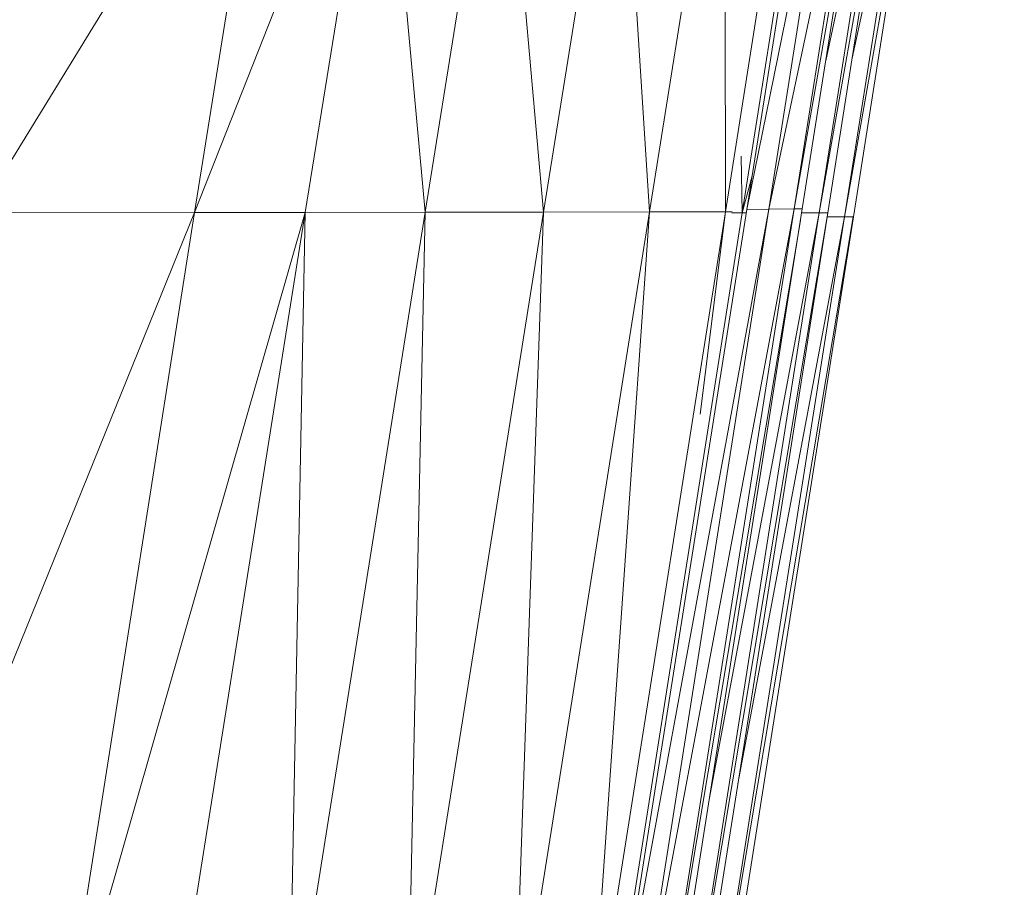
# Model space of a CAD drawing. Extents: x 180 to 9540, y 54 to 2910.
# Tile 53 of 82: x 7188 to 7207, y 975 to 992. Entities that reach past the tile are written whole.
import ezdxf
from ezdxf.xclip import XClip

# ---------------------------------------------------------------- set-up
doc = ezdxf.new("R2010")
doc.units = 0
doc.header["$MEASUREMENT"] = 0
doc.header["$XCLIPFRAME"] = 0
doc.layers.add('820-G Rysunki Obrazki', color=7, linetype='Continuous')

# ---------------------------------------------------------------- blocks, each defined once
blk = doc.blocks.new('Rysunek_2_2', base_point=(4248.051, 809.799))
at = {"color": 150, "linetype": 'Continuous', "lineweight": 13, "ltscale": 0.5}
for p, q in [((7204.15, 997.655), (7202.27, 988.453)), ((7203.724, 997.644), (7202.27, 988.453)), ((7204.635, 997.655), (7202.699, 988.463)), ((7204.15, 997.655), (7202.699, 988.463)), ((7204.635, 997.655), (7203.186, 988.464)), ((7193.064, 997.579), (7187.429, 988.391)), ((7191.597, 988.393), (7195.211, 997.581)), ((7191.597, 988.393), (7193.064, 997.579)), ((7195.211, 997.581), (7193.736, 988.395)), ((7196.053, 988.399), (7195.211, 997.581)), ((7197.528, 997.587), (7196.053, 988.399)), ((7198.34, 988.405), (7197.528, 997.587)), ((7199.81, 997.593), (7198.34, 988.405)), ((7199.81, 997.593), (7200.39, 988.41)), ((7201.852, 997.6), (7200.39, 988.41)), ((7201.859, 988.41), (7201.852, 997.6)), ((7201.859, 988.41), (7203.315, 997.601)), ((7203.639, 997.579), (7202.183, 988.388)), ((7204.774, 997.533), (7203.186, 988.464)), ((7205.287, 997.578), (7203.672, 988.387)), ((7205.122, 997.578), (7203.672, 988.387)), ((7203.798, 991.329), (7205.122, 997.578)), ((7205.778, 997.501), (7204.16, 988.31)), ((7205.61, 997.501), (7204.16, 988.31)), ((7204.31, 991.378), (7205.61, 997.501)), ((7202.183, 988.388), (7202.16, 989.485)), ((7202.373, 989.104), (7202.183, 988.388)), ((7184.875, 971.811), (7191.597, 988.393)), ((7187.429, 988.391), (7191.597, 988.393)), ((7193.736, 988.395), (7188.98, 971.813)), ((7188.98, 971.813), (7191.597, 988.393)), ((7193.736, 988.395), (7191.102, 971.814)), ((7193.736, 988.395), (7191.597, 988.393)), ((7196.053, 988.399), (7193.413, 971.818)), ((7193.413, 971.818), (7193.736, 988.395)), ((7196.053, 988.399), (7193.736, 988.395)), ((7198.34, 988.405), (7195.702, 971.822)), ((7195.702, 971.822), (7196.053, 988.399)), ((7198.34, 988.405), (7196.053, 988.399)), ((7200.39, 988.41), (7197.76, 971.826)), ((7198.34, 988.405), (7197.76, 971.826)), ((7198.34, 988.405), (7200.39, 988.41)), ((7199.237, 971.826), (7200.39, 988.41)), ((7199.237, 971.826), (7201.859, 988.41)), ((7202.183, 988.388), (7199.534, 971.64)), ((7199.65, 971.869), (7202.699, 988.463)), ((7202.27, 988.453), (7199.65, 971.869)), ((7200.081, 971.879), (7203.186, 988.464)), ((7200.081, 971.879), (7202.699, 988.463)), ((7201.859, 988.41), (7200.39, 988.41)), ((7203.186, 988.464), (7200.57, 971.879)), ((7203.838, 988.387), (7201.031, 971.637)), ((7203.672, 988.387), (7201.031, 971.637)), ((7201.37, 984.497), (7201.859, 988.41)), ((7201.551, 977.073), (7203.672, 988.387)), ((7201.988, 988.408), (7201.859, 988.41)), ((7203.345, 988.465), (7201.899, 979.295)), ((7202.183, 988.388), (7201.985, 988.388)), ((7202.26, 988.388), (7202.183, 988.388)), ((7202.699, 988.463), (7202.27, 988.453)), ((7203.839, 988.387), (7202.379, 979.125)), ((7203.186, 988.464), (7202.699, 988.463)), ((7203.186, 988.464), (7203.344, 988.464)), ((7203.334, 988.387), (7203.672, 988.387)), ((7203.838, 988.387), (7203.672, 988.387)), ((7200.57, 971.879), (7203.31, 988.243)), ((7204.16, 988.31), (7201.544, 971.726)), ((7204.329, 988.309), (7201.544, 971.726)), ((7202.099, 977.35), (7204.16, 988.31)), ((7204.332, 988.309), (7202.887, 979.139)), ((7203.827, 988.311), (7204.16, 988.31)), ((7204.329, 988.309), (7204.16, 988.31))]:
    blk.add_line(p, q, dxfattribs=at)
at = {"color": 150, "linetype": 'Continuous', "lineweight": 13, "ltscale": 0.5, "flags": 128}
for points in [[(7201.718, 971.724), (7202.887, 979.139), (7204.332, 988.309), (7204.98, 992.418), (7205.781, 997.501), (7206.08, 999.394), (7206.449, 1001.736), (7206.582, 1002.582), (7206.746, 1003.628), (7206.898, 1004.595), (7207.084, 1005.791), (7207.159, 1006.79), (7207.25, 1008.023), (7207.151, 1008.969), (7207.03, 1010.126), (7206.664, 1010.9), (7206.223, 1011.832)], [(7191.911, 912.716), (7194.166, 927.026), (7196.956, 944.726), (7198.853, 956.757), (7201.198, 971.637), (7202.379, 979.125), (7203.839, 988.387), (7204.486, 992.496), (7205.287, 997.578), (7205.586, 999.472), (7205.955, 1001.814), (7206.088, 1002.655), (7206.252, 1003.696), (7206.402, 1004.648), (7206.588, 1005.826), (7206.668, 1006.793), (7206.766, 1007.987), (7206.688, 1008.873), (7206.592, 1009.959), (7206.263, 1010.669), (7205.867, 1011.524)], [(7200.73, 971.88), (7201.899, 979.295), (7203.345, 988.465), (7203.992, 992.574), (7204.794, 997.656), (7205.092, 999.55), (7205.461, 1001.892), (7205.593, 1002.728), (7205.757, 1003.763), (7205.906, 1004.701), (7206.091, 1005.861), (7206.176, 1006.796), (7206.282, 1007.95), (7206.224, 1008.778), (7206.153, 1009.792), (7205.862, 1010.438), (7205.511, 1011.216)]]:
    blk.add_lwpolyline(points, dxfattribs=at)

msp = doc.modelspace()

# ---------------------------------------------------------------- block references
at = {"layer": '820-G Rysunki Obrazki', "color": 7, "linetype": 'Continuous', "lineweight": 13, "ltscale": 0.1}
ref = msp.add_blockref('Rysunek_2_2', (4248.051, 809.799), dxfattribs=at)
XClip(ref).set_block_clipping_path([(4133.6196216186, 305.1003815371), (8557.1514411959, 2650.020916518)])

doc.saveas('drawing.dxf')
